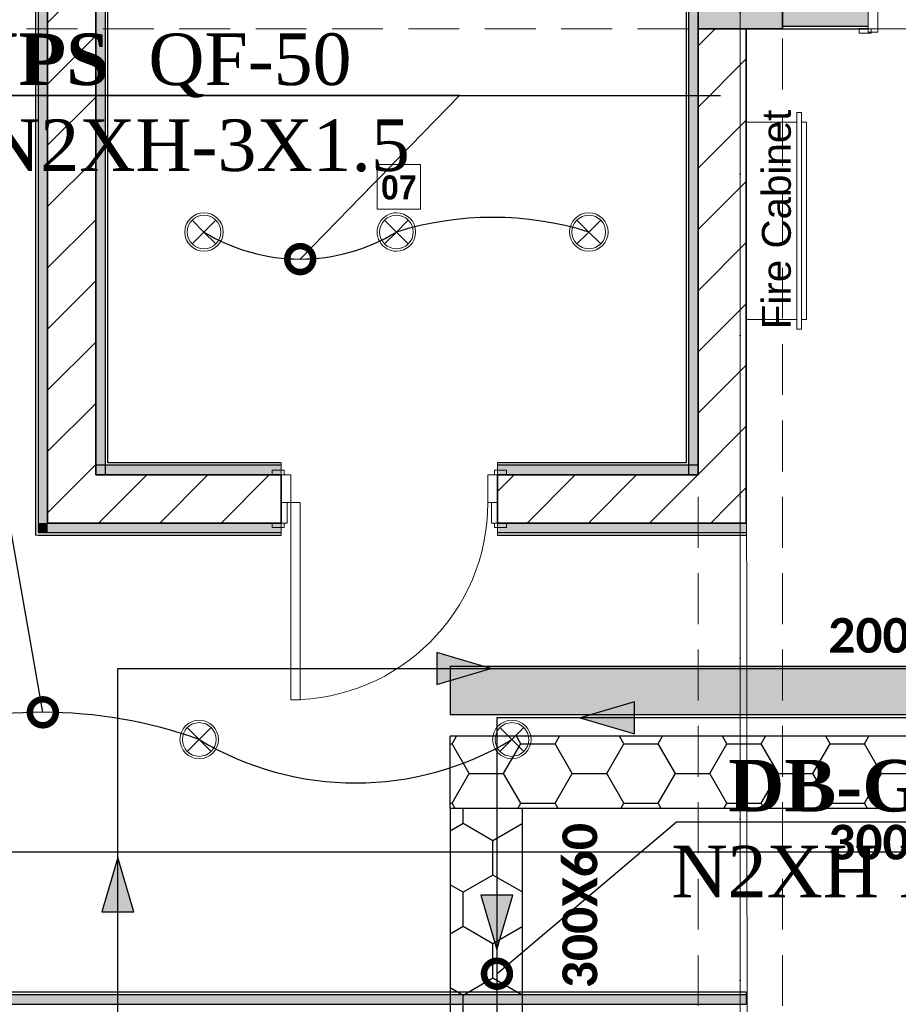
# Model space of a CAD drawing. Header units: inches. Extents: x -101229 to 34922, y -9538 to 27777.
# Tile 22 of 53: x -13227 to -9574, y 1392 to 5485. Entities that reach past the tile are written whole.
import ezdxf
from ezdxf import colors
from ezdxf.entities.mleader import LeaderData, LeaderLine
from ezdxf.enums import TextEntityAlignment as Align
from ezdxf.math import Vec2, Vec3

# ---------------------------------------------------------------- set-up
doc = ezdxf.new("R2010")
doc.units = ezdxf.units.IN
doc.header["$MEASUREMENT"] = 0
doc.set_wipeout_variables(frame=1)
doc.linetypes.add('Dot & Dashed', pattern=[670.277762, 317.5, -176.388889, 0, -176.388874])
doc.linetypes.add('Hidden', pattern=[317.5, 211.666667, -105.833333])
for name, color, linetype in [('- ავარიული განათება', 7, 'Continuous'), ('- განათება', 7, 'Continuous'), ('- მაგისრრალური ხაზები', 7, 'Continuous'), ('- საკაბელო არხები', 5, 'Continuous'), ('New_Structural - Bearing', 7, 'Continuous'), ('Structural - Bearing', 7, 'Continuous'), ('Structural - Grid', 7, 'Continuous')]:
    doc.layers.add(name, color=color, linetype=linetype)
for name, color, linetype, lineweight in [('Archicad Doors_Pen_No__1', 7, 'Continuous', 13), ('Interior - Furniture _Pen_No__20', 1, 'Continuous', 0), ('New_2D Drafting - General_Pen_No__2', 8, 'Continuous', 15), ('New_Annotation - Text_Pen_No__20', 1, 'Continuous', 0), ('New_Archicad Doors_Pen_No__1', 7, 'Continuous', 13), ('New_Structural - Bearing_Pen_No__1', 7, 'Continuous', 13), ('Structural - Bearing_Pen_No__20', 1, 'Continuous', 0), ('Structural - Bearing_Pen_No__27', 7, 'Continuous', 35)]:
    doc.layers.add(name, color=color, linetype=linetype, lineweight=lineweight)
for name, color, linetype, lineweight, true_color in [('New_Interior - Lamp_Pen_No__77', 7, 'Continuous', 20, 0xffeb28), ('New_Structural - Bearing_Pen_No__255', 7, 'Continuous', 13, 0xe8e8e8), ('New_Structural - Bearing_Pen_No__5', 7, 'Continuous', 25, 0x40a5ff), ('New_Structural - Bearing_Pen_No__57', 7, 'Continuous', 25, 0xdcd214), ('Structural - Bearing_Pen_No__102', 7, 'Continuous', 13, 0xcccccc), ('Structural - Bearing_Pen_No__161', 7, 'Continuous', 13, 0x6a6a6a), ('Structural - Bearing_Pen_No__28', 7, 'Continuous', 35, 0xa80f02), ('Structural - Bearing_Pen_No__81', 7, 'Continuous', 20, 0x6a6a6a), ('Structural - Grid_Pen_No__81', 7, 'Continuous', 20, 0x6a6a6a)]:
    doc.layers.add(name, color=color, linetype=linetype, lineweight=lineweight, true_color=true_color)
doc.styles.add('CT', font='ARIALN.TTF', dxfattribs={"height": 200})
doc.styles.add('GENERATED_STYLE_2', font='arial.ttf')
doc.styles.add('GENERATED_STYLE_3', font='txt')
doc.styles.add('GENERATED_STYLE_4', font='txt')
pattern_1 = [(45, (0, 0), (-127.2792, 127.2792), [])]
pattern_2 = [(0, (-2e-12, -2e-08), (71.4375, 41.24446), [47.625, -95.25]), (120, (-2e-12, -2e-08), (-71.4375, 41.24446), [47.625, -95.25]), (60, (-2e-12, -2e-08), (2e-07, 82.4889), [-95.25, 47.625])]

# ---------------------------------------------------------------- blocks, each defined once
blk = doc.blocks.new('Wall_14', base_point=(-41183.8, 32488))
at = {"layer": 'Structural - Bearing', "linetype": 'Continuous', "lineweight": 0, "true_color": 0x000000}
h = blk.add_hatch(dxfattribs=at)
h.set_pattern_fill('MASONRY_BLOCK', color=18, style=0, pattern_type=2)
h.set_pattern_definition(pattern_1)
h.paths.add_polyline_path([(-40983.8, 26488), (-41183.8, 26488), (-41183.8, 24633.2), (-40983.8, 24633.2)])
h = blk.add_hatch(dxfattribs=at)
h.set_pattern_fill('MASONRY_BLOCK', color=18, style=0, pattern_type=2)
h.set_pattern_definition(pattern_1)
h.paths.add_polyline_path([(-41183.8, 24633.2), (-41183.8, 24433.2), (-40983.8, 24433.2)])
h = blk.add_hatch(dxfattribs=at)
h.set_pattern_fill('MASONRY_BLOCK', color=18, style=0, pattern_type=2)
h.set_pattern_definition(pattern_1)
h.paths.add_polyline_path([(-40983.8, 24633.2), (-41183.8, 24633.2), (-40983.8, 24433.2)])
at = {"layer": 'Structural - Bearing_Pen_No__27', "color": 7, "linetype": 'Continuous', "lineweight": 35, "flags": 128}
for points in [[(-41183.8, 26488), (-41183.8, 24633.2)], [(-40983.8, 24433.2), (-40983.8, 26488)], [(-40983.8, 24433.2), (-41183.8, 24433.2)]]:
    blk.add_lwpolyline(points, dxfattribs=at)
blk = doc.blocks.new('Door_2')
at = {"layer": 'Archicad Doors_Pen_No__1', "color": 7, "linetype": 'Continuous', "lineweight": 13}
for p, q in [((370, 0), (370, 820)), ((370, 820), (410, 820)), ((410, 820), (410, 0)), ((-437, 104), (-487, 104)), ((-487, 104), (-487, 85)), ((-487, 85), (-437, 85)), ((-450, 85), (-487, 85)), ((-450, 85), (-487, 85)), ((-425, 85), (-450, 85)), ((-450, 85), (-450, 0)), ((-450, 0), (-450, 85)), ((-450, 0), (-450, 85)), ((-437, 85), (-437, 104)), ((-425, 0), (-425, 85)), ((450, 85), (425, 85)), ((425, 85), (425, 0)), ((487, 104), (437, 104)), ((437, 104), (437, 85)), ((437, 85), (487, 85)), ((450, 0), (450, 85)), ((450, 0), (450, 85)), ((450, 0), (450, 85)), ((450, 85), (487, 85)), ((450, 85), (487, 85)), ((487, 85), (487, 104)), ((-450, 0), (-425, 0)), ((-410, 0), (-450, 0)), ((-450, 0), (-450, -115)), ((-450, -115), (-450, 0)), ((-450, -115), (-450, 0)), ((-410, -115), (-410, 0)), ((410, 0), (370, 0)), ((450, 0), (410, 0)), ((410, 0), (410, -115)), ((425, 0), (450, 0)), ((450, -115), (450, 0)), ((450, -115), (450, 0)), ((450, -115), (450, 0)), ((-437, -115), (-487, -115)), ((-487, -115), (-487, -134)), ((-450, -115), (-487, -115)), ((-450, -115), (-487, -115)), ((-450, -115), (-410, -115)), ((-437, -134), (-437, -115)), ((410, -115), (450, -115)), ((487, -115), (437, -115)), ((437, -115), (437, -134)), ((450, -115), (487, -115)), ((450, -115), (487, -115)), ((487, -134), (487, -115)), ((-487, -134), (-437, -134)), ((437, -134), (487, -134))]:
    blk.add_line(p, q, dxfattribs=at)
blk.add_arc((410, 0), 820, 90, 180, dxfattribs=at)
blk = doc.blocks.new('Wall_15', base_point=(-41183.8, 24633.2))
at = {"layer": 'Structural - Bearing', "linetype": 'Continuous', "lineweight": 0, "true_color": 0x000000}
h = blk.add_hatch(dxfattribs=at)
h.set_pattern_fill('MASONRY_BLOCK', color=18, style=0, pattern_type=2)
h.set_pattern_definition(pattern_1)
h.paths.add_polyline_path([(-43688.7, 24633.2), (-43888.7, 24633.2), (-43888.7, 24433.2)])
h = blk.add_hatch(dxfattribs=at)
h.set_pattern_fill('MASONRY_BLOCK', color=18, style=0, pattern_type=2)
h.set_pattern_definition(pattern_1)
h.paths.add_polyline_path([(-43688.7, 24633.2), (-43888.7, 24433.2), (-43688.7, 24433.2)])
h = blk.add_hatch(dxfattribs=at)
h.set_pattern_fill('MASONRY_BLOCK', color=18, style=0, pattern_type=2)
h.set_pattern_definition(pattern_1)
h.paths.add_polyline_path([(-43688.7, 24433.2), (-42918.3, 24433.2), (-42918.3, 24633.2), (-43688.7, 24633.2)])
h = blk.add_hatch(dxfattribs=at)
h.set_pattern_fill('MASONRY_BLOCK', color=18, style=0, pattern_type=2)
h.set_pattern_definition(pattern_1)
h.paths.add_polyline_path([(-41183.8, 24633.2), (-42018.3, 24633.2), (-42018.3, 24433.2), (-41183.8, 24433.2)])
at = {"layer": 'Structural - Bearing_Pen_No__27', "color": 7, "linetype": 'Continuous', "lineweight": 35}
for p, q in [((-42918.3, 24633.2), (-42955.3, 24633.2)), ((-42918.3, 24633.2), (-42918.3, 24518.2)), ((-42018.3, 24633.2), (-41981.3, 24633.2)), ((-42018.3, 24633.2), (-42018.3, 24518.2)), ((-42918.3, 24518.2), (-42918.3, 24433.2)), ((-42018.3, 24518.2), (-42018.3, 24433.2)), ((-42918.3, 24433.2), (-42955.3, 24433.2)), ((-42018.3, 24433.2), (-41981.3, 24433.2))]:
    blk.add_line(p, q, dxfattribs=at)
at = {"layer": 'Structural - Bearing_Pen_No__27', "color": 7, "linetype": 'Continuous', "lineweight": 35, "flags": 128}
for points in [[(-43888.7, 24433.2), (-43888.7, 24633.2)], [(-42918.3, 24633.2), (-43688.7, 24633.2)], [(-41183.8, 24633.2), (-42018.3, 24633.2)], [(-43888.7, 24433.2), (-42918.3, 24433.2)], [(-42018.3, 24433.2), (-41183.8, 24433.2)]]:
    blk.add_lwpolyline(points, dxfattribs=at)
at = {"layer": 'Archicad Doors_Pen_No__1', "color": 7, "linetype": 'Continuous', "lineweight": 13, "zscale": 1000, "rotation": 180}
blk.add_blockref('Door_2', (-42468.3, 24518.2), dxfattribs=at)
blk = doc.blocks.new('Wall_16', base_point=(-43688.7, 24633.2))
at = {"layer": 'Structural - Bearing', "linetype": 'Continuous', "lineweight": 0, "true_color": 0x000000}
h = blk.add_hatch(dxfattribs=at)
h.set_pattern_fill('MASONRY_BLOCK', color=18, style=0, pattern_type=2)
h.set_pattern_definition(pattern_1)
h.paths.add_polyline_path([(-43688.7, 24633.2), (-43688.7, 29632.2), (-43888.7, 29582.2), (-43888.7, 24633.2)])
at = {"layer": 'Structural - Bearing_Pen_No__27', "color": 7, "linetype": 'Continuous', "lineweight": 35, "flags": 128}
for points in [[(-43888.7, 29582.2), (-43888.7, 24633.2)], [(-43688.7, 24633.2), (-43688.7, 26638)]]:
    blk.add_lwpolyline(points, dxfattribs=at)
blk = doc.blocks.new('Wall_25', base_point=(-40983.8, 22432.4))
at = {"layer": 'New_Structural - Bearing_Pen_No__255', "linetype": 'Continuous', "lineweight": 13, "true_color": 0xe8e8e8}
blk.add_hatch(color=254, dxfattribs=at).paths.add_polyline_path([(-45236.9, 22432.5), (-40983.8, 22432.4), (-40983.8, 22472.4), (-45236.9, 22472.5)])
at = {"layer": 'New_Structural - Bearing_Pen_No__1', "color": 7, "linetype": 'Continuous', "lineweight": 13, "flags": 128}
for points in [[(-40983.8, 22472.4), (-40983.8, 22482.4)], [(-40983.8, 22432.4), (-40983.8, 22472.4)]]:
    blk.add_lwpolyline(points, dxfattribs=at)
at = {"layer": 'New_Structural - Bearing_Pen_No__5', "color": 161, "linetype": 'Continuous', "lineweight": 25, "true_color": 0x40a5ff}
blk.add_line((-40983.8, 22472.4), (-45236.9, 22472.5), dxfattribs=at)
at = {"layer": 'New_Structural - Bearing_Pen_No__5', "color": 161, "linetype": 'Continuous', "lineweight": 25, "true_color": 0x40a5ff, "flags": 128}
for points in [[(-40983.8, 22482.4), (-45186.9, 22482.5)], [(-45893.3, 22432.5), (-40983.8, 22432.4)]]:
    blk.add_lwpolyline(points, dxfattribs=at)
blk = doc.blocks.new('Wall_30', base_point=(-43888.7, 29632.2))
at = {"layer": 'New_Structural - Bearing_Pen_No__255', "linetype": 'Continuous', "lineweight": 13, "true_color": 0xe8e8e8}
for points in [[(-43928.7, 29582.2), (-43928.7, 24433.2), (-43888.7, 24433.2), (-43888.7, 29582.2)], [(-43888.7, 24433.2), (-43928.7, 24393.2), (-43888.7, 24393.2)], [(-43888.7, 24433.2), (-43928.7, 24433.2), (-43928.7, 24393.2)]]:
    blk.add_hatch(color=254, dxfattribs=at).paths.add_polyline_path(points)
at = {"layer": 'New_Structural - Bearing_Pen_No__1', "color": 7, "linetype": 'Continuous', "lineweight": 13, "flags": 128}
blk.add_lwpolyline([(-43938.7, 24383.2), (-43928.7, 24383.2)], dxfattribs=at)
at = {"layer": 'New_Structural - Bearing_Pen_No__5', "color": 161, "linetype": 'Continuous', "lineweight": 25, "true_color": 0x40a5ff}
for p, q in [((-43928.7, 29582.2), (-43928.7, 24433.2)), ((-43928.7, 24433.2), (-43928.7, 24393.2)), ((-43928.7, 24393.2), (-43888.7, 24393.2))]:
    blk.add_line(p, q, dxfattribs=at)
at = {"layer": 'New_Structural - Bearing_Pen_No__5', "color": 161, "linetype": 'Continuous', "lineweight": 25, "true_color": 0x40a5ff, "flags": 128}
for points in [[(-43938.7, 29582.2), (-43938.7, 24383.2)], [(-43888.7, 24433.2), (-43888.7, 29582.2)]]:
    blk.add_lwpolyline(points, dxfattribs=at)
blk = doc.blocks.new('Wall_31', base_point=(-43888.7, 24433.2))
at = {"layer": 'New_Structural - Bearing_Pen_No__255', "linetype": 'Continuous', "lineweight": 13, "true_color": 0xe8e8e8}
blk.add_hatch(color=254, dxfattribs=at).paths.add_polyline_path([(-43888.7, 24393.2), (-42918.3, 24393.2), (-42918.3, 24433.2), (-43888.7, 24433.2)])
at = {"layer": 'New_Structural - Bearing_Pen_No__1', "color": 7, "linetype": 'Continuous', "lineweight": 13, "flags": 128}
for points in [[(-42918.3, 24433.2), (-42918.3, 24393.2)], [(-42918.3, 24393.2), (-42918.3, 24383.2)]]:
    blk.add_lwpolyline(points, dxfattribs=at)
at = {"layer": 'New_Structural - Bearing_Pen_No__5', "color": 161, "linetype": 'Continuous', "lineweight": 25, "true_color": 0x40a5ff}
for p, q in [((-43928.7, 24393.2), (-43888.7, 24393.2)), ((-43888.7, 24393.2), (-42918.3, 24393.2))]:
    blk.add_line(p, q, dxfattribs=at)
at = {"layer": 'New_Structural - Bearing_Pen_No__5', "color": 161, "linetype": 'Continuous', "lineweight": 25, "true_color": 0x40a5ff, "flags": 128}
for points in [[(-42918.3, 24433.2), (-43888.7, 24433.2)], [(-43928.7, 24383.2), (-42918.3, 24383.2)]]:
    blk.add_lwpolyline(points, dxfattribs=at)
blk = doc.blocks.new('Wall_32', base_point=(-41183.8, 24633.2))
at = {"layer": 'New_Structural - Bearing_Pen_No__255', "linetype": 'Continuous', "lineweight": 13, "true_color": 0xe8e8e8}
blk.add_hatch(color=254, dxfattribs=at).paths.add_polyline_path([(-42018.3, 24633.2), (-41183.8, 24633.2), (-41183.8, 24673.2), (-42018.3, 24673.2)])
at = {"layer": 'New_Structural - Bearing_Pen_No__1', "color": 7, "linetype": 'Continuous', "lineweight": 13, "flags": 128}
for points in [[(-42018.3, 24673.2), (-42018.3, 24683.2)], [(-41183.8, 24673.2), (-41183.8, 24683.2)], [(-42018.3, 24633.2), (-42018.3, 24673.2)], [(-41183.8, 24633.2), (-41183.8, 24673.2)]]:
    blk.add_lwpolyline(points, dxfattribs=at)
at = {"layer": 'New_Structural - Bearing_Pen_No__5', "color": 161, "linetype": 'Continuous', "lineweight": 25, "true_color": 0x40a5ff}
blk.add_line((-41183.8, 24673.2), (-42018.3, 24673.2), dxfattribs=at)
at = {"layer": 'New_Structural - Bearing_Pen_No__5', "color": 161, "linetype": 'Continuous', "lineweight": 25, "true_color": 0x40a5ff, "flags": 128}
for points in [[(-41233.8, 24683.2), (-42018.3, 24683.2)], [(-42018.3, 24633.2), (-41183.8, 24633.2)]]:
    blk.add_lwpolyline(points, dxfattribs=at)
blk = doc.blocks.new('Wall_33', base_point=(-43688.7, 24633.2))
at = {"layer": 'New_Structural - Bearing_Pen_No__255', "linetype": 'Continuous', "lineweight": 13, "true_color": 0xe8e8e8}
for points in [[(-43648.7, 26598), (-43688.7, 26638), (-43688.7, 26598)], [(-43688.7, 26598), (-43688.7, 24633.2), (-43648.7, 24633.2), (-43648.7, 26598)]]:
    blk.add_hatch(color=254, dxfattribs=at).paths.add_polyline_path(points)
at = {"layer": 'New_Structural - Bearing_Pen_No__1', "color": 7, "linetype": 'Continuous', "lineweight": 13, "flags": 128}
for points in [[(-43688.7, 24633.2), (-43648.7, 24633.2)], [(-43648.7, 24633.2), (-43638.7, 24633.2)]]:
    blk.add_lwpolyline(points, dxfattribs=at)
at = {"layer": 'New_Structural - Bearing_Pen_No__5', "color": 161, "linetype": 'Continuous', "lineweight": 25, "true_color": 0x40a5ff}
blk.add_line((-43648.7, 24633.2), (-43648.7, 26598), dxfattribs=at)
at = {"layer": 'New_Structural - Bearing_Pen_No__5', "color": 161, "linetype": 'Continuous', "lineweight": 25, "true_color": 0x40a5ff, "flags": 128}
for points in [[(-43688.7, 26638), (-43688.7, 24633.2)], [(-43638.7, 24683.2), (-43638.7, 26588)]]:
    blk.add_lwpolyline(points, dxfattribs=at)
blk = doc.blocks.new('Wall_35', base_point=(-41183.8, 26638))
at = {"layer": 'New_Structural - Bearing_Pen_No__255', "linetype": 'Continuous', "lineweight": 13, "true_color": 0xe8e8e8}
for points in [[(-41223.8, 26598), (-41183.8, 26598), (-41183.8, 26638)], [(-41223.8, 26598), (-41223.8, 24633.2), (-41183.8, 24633.2), (-41183.8, 26598)]]:
    blk.add_hatch(color=254, dxfattribs=at).paths.add_polyline_path(points)
at = {"layer": 'New_Structural - Bearing_Pen_No__1', "color": 7, "linetype": 'Continuous', "lineweight": 13, "flags": 128}
for points in [[(-41223.8, 24633.2), (-41233.8, 24633.2)], [(-41183.8, 24633.2), (-41223.8, 24633.2)]]:
    blk.add_lwpolyline(points, dxfattribs=at)
at = {"layer": 'New_Structural - Bearing_Pen_No__5', "color": 161, "linetype": 'Continuous', "lineweight": 25, "true_color": 0x40a5ff}
blk.add_line((-41223.8, 26598), (-41223.8, 24633.2), dxfattribs=at)
at = {"layer": 'New_Structural - Bearing_Pen_No__5', "color": 161, "linetype": 'Continuous', "lineweight": 25, "true_color": 0x40a5ff, "flags": 128}
for points in [[(-41233.8, 26588), (-41233.8, 24683.2)], [(-41183.8, 24633.2), (-41183.8, 26488)]]:
    blk.add_lwpolyline(points, dxfattribs=at)
blk = doc.blocks.new('Wall_36', base_point=(-42918.3, 24633.2))
at = {"layer": 'New_Structural - Bearing_Pen_No__255', "linetype": 'Continuous', "lineweight": 13, "true_color": 0xe8e8e8}
blk.add_hatch(color=254, dxfattribs=at).paths.add_polyline_path([(-43688.7, 24633.2), (-42918.3, 24633.2), (-42918.3, 24673.2), (-43688.7, 24673.2)])
at = {"layer": 'New_Structural - Bearing_Pen_No__1', "color": 7, "linetype": 'Continuous', "lineweight": 13, "flags": 128}
for points in [[(-43688.7, 24673.2), (-43688.7, 24683.2)], [(-42918.3, 24673.2), (-42918.3, 24683.2)], [(-43688.7, 24633.2), (-43688.7, 24673.2)], [(-42918.3, 24633.2), (-42918.3, 24673.2)]]:
    blk.add_lwpolyline(points, dxfattribs=at)
at = {"layer": 'New_Structural - Bearing_Pen_No__5', "color": 161, "linetype": 'Continuous', "lineweight": 25, "true_color": 0x40a5ff}
blk.add_line((-42918.3, 24673.2), (-43688.7, 24673.2), dxfattribs=at)
at = {"layer": 'New_Structural - Bearing_Pen_No__5', "color": 161, "linetype": 'Continuous', "lineweight": 25, "true_color": 0x40a5ff, "flags": 128}
for points in [[(-42918.3, 24683.2), (-43638.7, 24683.2)], [(-43688.7, 24633.2), (-42918.3, 24633.2)]]:
    blk.add_lwpolyline(points, dxfattribs=at)
blk = doc.blocks.new('Wall_38', base_point=(-42018.3, 24433.2))
at = {"layer": 'New_Structural - Bearing_Pen_No__255', "linetype": 'Continuous', "lineweight": 13, "true_color": 0xe8e8e8}
blk.add_hatch(color=254, dxfattribs=at).paths.add_polyline_path([(-40983.8, 24433.2), (-42018.3, 24433.2), (-42018.3, 24393.2), (-40983.8, 24393.2)])
at = {"layer": 'New_Structural - Bearing_Pen_No__1', "color": 7, "linetype": 'Continuous', "lineweight": 13, "flags": 128}
for points in [[(-42018.3, 24433.2), (-42018.3, 24393.2)], [(-40983.8, 24433.2), (-40983.8, 24393.2)], [(-42018.3, 24393.2), (-42018.3, 24383.2)], [(-40983.8, 24393.2), (-40983.8, 24383.2)]]:
    blk.add_lwpolyline(points, dxfattribs=at)
at = {"layer": 'New_Structural - Bearing_Pen_No__5', "color": 161, "linetype": 'Continuous', "lineweight": 25, "true_color": 0x40a5ff}
blk.add_line((-42018.3, 24393.2), (-40983.8, 24393.2), dxfattribs=at)
at = {"layer": 'New_Structural - Bearing_Pen_No__5', "color": 161, "linetype": 'Continuous', "lineweight": 25, "true_color": 0x40a5ff, "flags": 128}
for points in [[(-40983.8, 24433.2), (-42018.3, 24433.2)], [(-42018.3, 24383.2), (-40983.8, 24383.2)]]:
    blk.add_lwpolyline(points, dxfattribs=at)
blk = doc.blocks.new('Door_4')
at = {"layer": 'New_Archicad Doors_Pen_No__1', "color": 7, "linetype": 'Continuous', "lineweight": 13}
for p, q in [((370, 0), (370, 820)), ((370, 820), (410, 820)), ((410, 820), (410, 0)), ((-487, 0), (-487, 19)), ((-487, 19), (-437, 19)), ((-437, 0), (-487, 0)), ((-450, 0), (-487, 0)), ((-450, 0), (-487, 0)), ((-410, 0), (-450, 0)), ((-450, 0), (-450, -115)), ((-450, 0), (-450, -10)), ((-450, 0), (-450, -10)), ((-437, 19), (-437, 0)), ((-410, -115), (-410, 0)), ((410, 0), (370, 0)), ((450, 0), (410, 0)), ((410, 0), (410, -115)), ((437, 19), (487, 19)), ((437, 0), (437, 19)), ((487, 0), (437, 0)), ((450, -115), (450, 0)), ((450, 0), (450, -10)), ((450, 0), (450, -10)), ((450, 0), (487, 0)), ((450, 0), (487, 0)), ((487, 19), (487, 0)), ((-450, -10), (-450, -90)), ((-450, -10), (-450, -90)), ((450, -10), (450, -90)), ((450, -10), (450, -90)), ((-487, -119), (-487, -100)), ((-487, -100), (-437, -100)), ((-450, -100), (-487, -100)), ((-450, -100), (-487, -100)), ((-437, -119), (-487, -119)), ((-450, -90), (-450, -100)), ((-450, -90), (-450, -100)), ((-450, -115), (-410, -115)), ((-437, -100), (-437, -119)), ((410, -115), (450, -115)), ((437, -100), (487, -100)), ((437, -119), (437, -100)), ((487, -119), (437, -119)), ((450, -90), (450, -100)), ((450, -90), (450, -100)), ((450, -100), (487, -100)), ((450, -100), (487, -100)), ((487, -100), (487, -119))]:
    blk.add_line(p, q, dxfattribs=at)
blk.add_arc((410, 0), 820, 90, 180, dxfattribs=at)
blk = doc.blocks.new('Wall_47', base_point=(-40833.8, 26488))
at = {"layer": 'New_Structural - Bearing_Pen_No__57', "linetype": 'Continuous', "lineweight": 25, "true_color": 0xdcd214}
blk.add_hatch(color=52, dxfattribs=at).paths.add_polyline_path([(-40833.8, 26498), (-40477.4, 26498), (-40477.4, 26578), (-40833.8, 26578)])
at = {"layer": 'New_Structural - Bearing_Pen_No__1', "color": 7, "linetype": 'Continuous', "lineweight": 13}
for p, q in [((-40477.4, 26578), (-40477.4, 26498)), ((-40477.4, 26498), (-40477.4, 26488))]:
    blk.add_line(p, q, dxfattribs=at)
at = {"layer": 'New_Structural - Bearing_Pen_No__5', "color": 161, "linetype": 'Continuous', "lineweight": 25, "true_color": 0x40a5ff}
for p, q in [((-40833.8, 26498), (-40477.4, 26498)), ((-40477.4, 26488), (-40514.4, 26488))]:
    blk.add_line(p, q, dxfattribs=at)
at = {"layer": 'New_Structural - Bearing_Pen_No__5', "color": 161, "linetype": 'Continuous', "lineweight": 25, "true_color": 0x40a5ff, "flags": 128}
blk.add_lwpolyline([(-40833.8, 26488), (-40477.4, 26488)], dxfattribs=at)
at = {"layer": 'New_Archicad Doors_Pen_No__1', "color": 7, "linetype": 'Continuous', "lineweight": 13, "xscale": -1, "zscale": 1000}
blk.add_blockref('Door_4', (-40027.4, 26588), dxfattribs=at)
blk = doc.blocks.new('Column_10', base_point=(-41008.8, 26663))
at = {"layer": 'Structural - Bearing_Pen_No__161', "linetype": 'Continuous', "lineweight": 0, "true_color": 0x6a6a6a}
blk.add_hatch(color=251, dxfattribs=at).paths.add_polyline_path([(-40833.8, 26488), (-40833.8, 26838), (-41183.8, 26838), (-41183.8, 26488)])
at = {"layer": 'Structural - Bearing_Pen_No__20', "color": 1, "linetype": 'Continuous', "lineweight": 0}
for p, q in [((-41008.8, 26743), (-41008.8, 26918)), ((-41088.8, 26663), (-41263.8, 26663)), ((-40928.8, 26663), (-40753.8, 26663)), ((-41008.8, 26583), (-41008.8, 26408))]:
    blk.add_line(p, q, dxfattribs=at)
blk.add_point((-41008.8, 26663), dxfattribs=at)
at = {"layer": 'Structural - Bearing_Pen_No__28', "color": 14, "linetype": 'Continuous', "lineweight": 35, "true_color": 0xa80f02, "flags": 128}
blk.add_lwpolyline([(-40833.8, 26488), (-40833.8, 26838), (-41183.8, 26838), (-41183.8, 26488)], close=True, dxfattribs=at)
blk = doc.blocks.new('Fire Hose Cabinet')
at = {"layer": 'Interior - Furniture _Pen_No__20', "color": 1, "linetype": 'Continuous', "lineweight": 0}
for p, q in [((860, 250), (40, 250)), ((40, 250), (40, 40)), ((860, 40), (860, 250)), ((900, 40), (0, 40)), ((0, 40), (0, 20)), ((0, 20), (900, 20)), ((40, 40), (860, 40)), ((860, 20), (40, 20)), ((40, 20), (40, 0)), ((40, 0), (860, 0)), ((860, 0), (860, 20)), ((900, 20), (900, 40))]:
    blk.add_line(p, q, dxfattribs=at)
at = {"layer": 'Interior - Furniture _Pen_No__20', "color": 1, "linetype": 'Continuous', "lineweight": 0, "style": 'GENERATED_STYLE_2'}
blk.add_attdef('txt', text='', height=120, dxfattribs=at).set_placement((450, 130.9), align=Align.MIDDLE_CENTER)
blk = doc.blocks.new('Standard grid marker_2')
at = {"layer": 'Structural - Grid_Pen_No__81', "color": 251, "linetype": 'Continuous', "lineweight": 20, "true_color": 0x6a6a6a}
blk.add_line((1000, 0), (27734.9, 0), dxfattribs=at)
at = {"layer": 'Structural - Grid_Pen_No__81', "color": 251, "lineweight": 20, "true_color": 0x6a6a6a, "style": 'GENERATED_STYLE_3'}
for tag, p in [('AC_MarkerText_1_0', (-1.5, -46.7)), ('AC_MarkerText_1_1', (28933.4, -46.7))]:
    blk.add_attdef(tag, text='', height=100, rotation=270, dxfattribs=at).set_placement(p, align=Align.TOP_CENTER)
blk = doc.blocks.new('Beam_8', base_point=(-41008.8, 14663))
at = {"layer": 'Structural - Bearing_Pen_No__102', "color": 254, "linetype": 'Hidden', "lineweight": 13, "true_color": 0xcccccc}
for p, q in [((-41183.8, 20838), (-41183.8, 26488)), ((-40833.8, 20838), (-40833.8, 26488))]:
    blk.add_line(p, q, dxfattribs=at)
at = {"layer": 'Structural - Bearing_Pen_No__81', "color": 251, "linetype": 'Dot & Dashed', "lineweight": 20, "true_color": 0x6a6a6a}
blk.add_line((-41008.8, 14663), (-41008.8, 32663), dxfattribs=at)
blk = doc.blocks.new('Beam_12', base_point=(-47008.8, 26663))
at = {"layer": 'Structural - Bearing_Pen_No__102', "color": 254, "linetype": 'Hidden', "lineweight": 13, "true_color": 0xcccccc}
for p, q in [((-46833.8, 26488), (-41183.8, 26488)), ((-40833.8, 26488), (-35183.8, 26488))]:
    blk.add_line(p, q, dxfattribs=at)
blk = doc.blocks.new('Recessed Spot')
at = {"layer": 'New_Interior - Lamp_Pen_No__77', "color": 2, "linetype": 'Continuous', "lineweight": 20, "true_color": 0xffeb28}
for q in [(-49.5, 49.5), (49.5, 49.5), (-49.5, -49.5), (49.5, -49.5)]:
    blk.add_line((0, 0), q, dxfattribs=at)
at = {"layer": 'New_Interior - Lamp_Pen_No__77', "color": 2, "linetype": 'Continuous', "lineweight": 20, "true_color": 0xffeb28, "flags": 128}
blk.add_lwpolyline([(80, 0, 1), (-80, 0, 1)], format="xyb", close=True, dxfattribs=at)
at = {"layer": 'New_Interior - Lamp_Pen_No__77', "color": 2, "linetype": 'Continuous', "lineweight": 20, "true_color": 0xffeb28}
blk.add_circle((0, 0), 70, dxfattribs=at)
blk = doc.blocks.new('_DotSmall')
at = {"color": 0, "linetype": 'ByBlock', "const_width": 0.5}
blk.add_lwpolyline([(-0.0625, 0, 1), (0.0625, 0, 1)], format="xyb", close=True, dxfattribs=at)
blk = doc.blocks.new('AVARIULI GANATEBA')
at = {"layer": '- განათება', "color": 3, "linetype": 'Continuous', "lineweight": 20}
for q in [(-49.5, 49.5), (49.5, 49.5), (-49.5, -49.5), (49.5, -49.5)]:
    blk.add_line((0, 0), q, dxfattribs=at)
for major_axis, start_param, end_param in [((56.6, 56.6), 0.785398, 3.926991), ((-49.5, 49.5), 2.356194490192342, 8.639379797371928), ((56.6, 56.6), 3.926991, 7.068583)]:
    blk.add_ellipse((0, 0), major_axis=major_axis, ratio=1, start_param=start_param, end_param=end_param, dxfattribs=at)
blk = doc.blocks.new('*U870')
at = {"ltscale": 500}
h = blk.add_hatch(dxfattribs=at)
h.set_pattern_fill('MUDST', color=108, scale=4.35, style=0)
h.set_pattern_definition([(0, (-2e-12, -2e-08), (55.245, 27.6225), [27.6225, -27.6225, 0, -27.6225, 0, -27.6225])])
h.paths.add_polyline_path([(-630.3, 50), (-630.3, -50), (4557.9, -50), (4557.9, 50)])
for p, q in [((4557.9, 50), (-630.3, 50)), ((4557.9, -50), (4557.9, 50)), ((4557.9, -50), (-630.3, -50))]:
    blk.add_line(p, q)
blk = doc.blocks.new('*U866')
at = {"ltscale": 500}
h = blk.add_hatch(dxfattribs=at)
h.set_pattern_fill('HONEY', color=0, scale=15, style=0)
h.set_pattern_definition(pattern_2)
h.paths.add_polyline_path([(2410.8, -50), (2410.8, 50), (-1131.3, 50), (-1131.3, -50)])
for p, q in [((2410.8, 50), (-1131.3, 50)), ((-1131.3, -50), (-1131.3, 50)), ((2410.8, -50), (-1131.3, -50))]:
    blk.add_line(p, q)
blk = doc.blocks.new('*U873')
at = {"ltscale": 500}
h = blk.add_hatch(dxfattribs=at)
h.set_pattern_fill('HONEY', color=0, scale=15, style=0)
h.set_pattern_definition(pattern_2)
h.paths.add_polyline_path([(174.3, -50), (174.3, 50), (-163.9, 50), (-163.9, -50)])
for p, q in [((174.3, 50), (-163.9, 50)), ((-163.9, -50), (-163.9, 50)), ((174.3, -50), (174.3, 50)), ((174.3, -50), (-163.9, -50))]:
    blk.add_line(p, q)

msp = doc.modelspace()

# ---------------------------------------------------------------- hatches: boundary and pattern name
at = {"layer": '- მაგისრრალური ხაზები'}
h = msp.add_hatch(color=1, dxfattribs=at)
h.dxf.hatch_style = 1
h.paths.add_polyline_path([(-11268.0454, 2787.50279), (-11493.46093, 2854.19358), (-11493.46093, 2720.81201)])
h = msp.add_hatch(color=1, dxfattribs=at)
h.dxf.hatch_style = 1
h.paths.add_polyline_path([(-10896.73239, 2582.38584), (-10671.31686, 2515.69505), (-10671.31686, 2649.07662)])
h = msp.add_hatch(color=1, dxfattribs=at)
h.dxf.hatch_style = 1
h.paths.add_polyline_path([(-12819.83869, 2002.22223), (-12886.52947, 1776.8067), (-12753.1479, 1776.8067)])
h = msp.add_hatch(color=1, dxfattribs=at)
h.dxf.hatch_style = 1
h.paths.add_polyline_path([(-11243.12941, 1619.88342), (-11176.43863, 1845.29896), (-11309.82019, 1845.29896)])

# ---------------------------------------------------------------- linework, layer by layer
at = {"layer": '- ავარიული განათება', "color": 3}
msp.add_lwpolyline([(-9234.9423, 2023.58056), (-14219.08592, 2023.58056), (-14219.08592, 3095.83908)], dxfattribs=at)
at = {"layer": '- განათება', "color": 1}
for centre, radius, start, end in [((-11261.14961, 3315.10712), 1347.74144, 72.7349253, 107.2650747), ((-12061.14961, 5256.55649), 766.99718, 238.56611707, 301.43388293), ((-13131.14961, 678.98775), 1926.5161, 70.28165937, 109.71834063), ((-11831.14961, 3572.75363), 1260.70057, 238.9633449, 301.0366551)]:
    msp.add_arc(centre, radius, start, end, dxfattribs=at)
at = {"layer": '- მაგისრრალური ხაზები', "color": 1}
msp.add_lwpolyline([(-788.65949, 11447.28394), (-788.65949, 2582.38584), (-11243.12941, 2582.38584), (-11243.12941, 1191.73756)], dxfattribs=at)
at = {"layer": '- მაგისრრალური ხაზები'}
for points in [[(-11268.0454, 2787.50279), (-11493.46093, 2854.19358), (-11493.46093, 2720.81201), (-11268.0454, 2787.50279)], [(-10896.73239, 2582.38584), (-10671.31686, 2515.69505), (-10671.31686, 2649.07662), (-10896.73239, 2582.38584)], [(-12819.83869, 2002.22223), (-12886.52947, 1776.8067), (-12753.1479, 1776.8067), (-12819.83869, 2002.22223)], [(-11243.12941, 1619.88342), (-11176.43863, 1845.29896), (-11309.82019, 1845.29896), (-11243.12941, 1619.88342)]]:
    msp.add_lwpolyline(points, dxfattribs=at)
at = {"layer": 'New_2D Drafting - General_Pen_No__2', "color": 8, "linetype": 'Continuous', "lineweight": 15, "flags": 128}
msp.add_lwpolyline([(31743.71602, -6352.71606), (31743.71602, 17997.28394), (4444.69471, 17997.28394), (1811.01254, 11797.28394), (1811.01254, 11597.28394), (-4056.28398, 11597.28394), (-4056.28398, 5447.28396), (-10206.28398, 5447.27184), (-10195.74273, -6352.71606)], close=True, dxfattribs=at)

# ---------------------------------------------------------------- block references
at = {"layer": '- განათება', "color": 2, "linetype": 'Continuous', "lineweight": 20, "true_color": 0xffeb28, "zscale": 1000}
for p in [(-12461.14961, 4602.12187), (-10861.14961, 4602.12187), (-12481.14961, 2492.53794), (-11181.14961, 2492.53794)]:
    msp.add_blockref('Recessed Spot', p, dxfattribs=at)
at = {"layer": '- საკაბელო არხები', "color": 5}
for name, p, xscale, yscale, zscale, rotation in [('*U870', (-2322.07072, 2697.07613), 2.000000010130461, 2.000000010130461, 2.000000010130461, 179.9999999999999), ('*U873', (-11287.79239, 1683.3097), 3.000000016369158, 3.000000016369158, 3.000000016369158, 90.00000000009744)]:
    msp.add_blockref(name, p, dxfattribs=dict(at, xscale=xscale, yscale=yscale, zscale=zscale, rotation=rotation))
at = {"layer": '- საკაბელო არხები', "color": 5, "xscale": 3.000000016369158, "yscale": 3.000000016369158, "zscale": 3.000000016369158}
msp.add_blockref('*U866', (-8043.85173, 2356.07613), dxfattribs=at)
at = {"layer": 'Interior - Furniture _Pen_No__20', "color": 1, "linetype": 'Continuous', "lineweight": 0}
ref = msp.add_blockref('Fire Hose Cabinet', (-9956.28398, 4198.77785), dxfattribs=dict(at, zscale=1000, rotation=89.99999999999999))
ref.add_attrib('txt', 'Fire Cabinet', dxfattribs={"color": 1, "linetype": 'Continuous', "lineweight": 0, "height": 120, "rotation": 90, "style": 'GENERATED_STYLE_2'}).set_placement((-10081.28398, 4654.63081), align=Align.MIDDLE_CENTER)
at = {"layer": 'New_Structural - Bearing', "color": 7, "lineweight": 35}
for name, p in [('Wall_30', (-13111.14961, 8591.49902)), ('Wall_47', (-10056.28398, 5447.28394)), ('Wall_33', (-12911.14961, 3592.53794)), ('Wall_35', (-10406.28398, 5597.28394)), ('Wall_36', (-12140.7482, 3592.53794)), ('Wall_32', (-10406.28398, 3592.53794)), ('Wall_31', (-13111.14961, 3392.53794)), ('Wall_38', (-11240.7482, 3392.53794)), ('Wall_25', (-10206.28398, 1391.73756))]:
    msp.add_blockref(name, p, dxfattribs=at)
at = {"layer": 'Structural - Bearing', "color": 254, "lineweight": 13, "true_color": 0xcccccc}
for name, p in [('Beam_8', (-10231.28398, -6377.71606)), ('Beam_12', (-16231.28398, 5622.28394))]:
    msp.add_blockref(name, p, dxfattribs=at)
at = {"layer": 'Structural - Bearing', "color": 7, "lineweight": 35}
for name, p in [('Wall_14', (-10406.28398, 11447.28394)), ('Wall_16', (-12911.14961, 3592.53794)), ('Wall_15', (-10406.28398, 3592.53794))]:
    msp.add_blockref(name, p, dxfattribs=at)
at = {"layer": 'Structural - Bearing', "color": 14, "lineweight": 35, "true_color": 0xa80f02}
msp.add_blockref('Column_10', (-10231.28398, 5622.28394), dxfattribs=at)
at = {"layer": 'Structural - Grid', "color": 8, "linetype": 'Continuous', "lineweight": 15, "zscale": 1000, "rotation": 90}
msp.add_blockref('Standard grid marker_2', (-10231.28398, -9337.64184), dxfattribs=at)

# ---------------------------------------------------------------- texts
at = {"layer": '- საკაბელო არხები', "color": 5, "char_height": 144.3404393, "width": 2544.2408106, "attachment_point": 2, "style": 'CT'}
for s, insert in [('{\\fCalibri|b1|i0|c0|p34;200X60}', (-9522.22914, 2997.58895)), ('{\\fCalibri|b1|i0|c0|p34;300X60}', (-9522.22914, 2138.08895))]:
    msp.add_mtext(s, dxfattribs=dict(at, insert=insert))
at = {"layer": '- საკაბელო არხები', "color": 5, "insert": (-10970.72356, 1802.12691), "char_height": 144.3404393, "width": 2544.2408106, "attachment_point": 2, "rotation": 90, "style": 'CT'}
msp.add_mtext('{\\fCalibri|b1|i0|c0|p34;300X60}', dxfattribs=at)

# ---------------------------------------------------------------- leaders
at = {"layer": '- მაგისრრალური ხაზები', "color": 7}
ml = msp.add_multileader_mtext('Standard', dxfattribs=at)
ml.set_content("\\pxt14;{\\fSylfaen|b1|i0|c0|p18;DB-G  \\fSylfaen|b0|i0|c0|p18;\\C1;QF-0'1             \\C7;N2XH FE180 E90 -5X16}", color=7, style='CT')
ml.set_leader_properties()
ml.set_arrow_properties(name='DOTSMALL')
ml.build(insert=Vec2(0, 0))
ml.multileader.update_dxf_attribs({"has_dogleg": 0, "text_left_attachment_type": 6, "text_right_attachment_type": 6, "dogleg_length": 9, "arrow_head_size": 215.76216})
ctx = ml.context
ctx.base_point, ctx.char_height, ctx.arrow_head_size, ctx.landing_gap_size, ctx.plane_origin = Vec3(-10497.01787, 2150.73173), 214.21600799, 215.76216, 71.92072, Vec3(-26549.29033, -24510.94911)
ctx.left_attachment, ctx.right_attachment, ctx.text_align_type = 6, 6, 1
notes = []
notes.append((ctx, [(1, (1, 1, 0), (-10506.01787, 2150.73173), (1, 0), 9, [(2, [(-11243.12941, 1518.89892)], 0, [])])]))
ctx.mtext.insert, ctx.mtext.width, ctx.mtext.defined_height, ctx.mtext.alignment, ctx.mtext.flow_direction = Vec3(-8859.48588, 2407.79094), 3511.5247389, 305.10903, 2, 5
for ctx, leaders in notes:
    for number, flags, end, landing, length, lines in leaders:
        leader = LeaderData()
        leader.index, (leader.has_last_leader_line, leader.has_dogleg_vector, leader.attachment_direction) = number, flags
        leader.last_leader_point, leader.dogleg_vector, leader.dogleg_length = Vec3(end), Vec3(landing), length
        for number, points, colour, breaks in lines:
            line = LeaderLine()
            line.index, line.vertices, line.color, line.breaks = number, Vec3.list(points), colors.encode_raw_color(colour), breaks
            leader.lines.append(line)
        ctx.leaders.append(leader)

# ---------------------------------------------------------------- wipeouts: each hides what was drawn before it
at = {"color": 1, "linetype": 'Continuous', "lineweight": 0, "ltscale": 248394.295392}
msp.add_wipeout([(-11741.7972, 4697.41337), (-11560.56082, 4697.41337), (-11560.56082, 4882.26197), (-11741.7972, 4882.26197)], dxfattribs=at).dxf.layer = 'New_Annotation - Text_Pen_No__20'

# ---------------------------------------------------------------- next in the draw order: linework, layer by layer
at = {"layer": '- მაგისრრალური ხაზები', "color": 1}
msp.add_lwpolyline([(-15030.06954, -5952.71606), (-15030.06954, -5622.43618), (-12819.83869, -5622.43618), (-12819.83869, 2787.50279), (-961.15311, 2787.50279), (-961.15311, 11447.28394)], dxfattribs=at)
at = {"layer": 'New_Annotation - Text_Pen_No__20', "color": 1, "linetype": 'Continuous', "lineweight": 0, "flags": 128}
msp.add_lwpolyline([(-11741.7972, 4697.41337), (-11560.56082, 4697.41337), (-11560.56082, 4882.26197), (-11741.7972, 4882.26197), (-11741.7972, 4697.41337)], close=True, dxfattribs=at)

# ---------------------------------------------------------------- next in the draw order: block references
at = {"layer": '- განათება', "color": 1}
msp.add_blockref('AVARIULI GANATEBA', (-11661.14961, 4602.12187), dxfattribs=at)

# ---------------------------------------------------------------- next in the draw order: texts
at = {"layer": 'New_Annotation - Text_Pen_No__20', "color": 1, "linetype": 'Continuous', "lineweight": 0, "insert": (-11651.17901, 4837.34076), "char_height": 100, "attachment_point": 2, "style": 'GENERATED_STYLE_4'}
msp.add_mtext('\\A1;{\\pqc;\\fBOG 2018|b1|i0|c0|p0;\\W1.000000;0\\fBOG 2018|b1|i0|c0|p0;\\W1.000000;7}', dxfattribs=at)

# ---------------------------------------------------------------- next in the draw order: leaders
at = {"layer": '- განათება', "color": 7}
ml = msp.add_multileader_mtext('Standard', dxfattribs=at)
ml.set_content('\\pxt14;{\\fSylfaen|b1|i0|c0|p18;DB-UPS  \\fSylfaen|b0|i0|c0|p18;\\C1;QF-50            \\C7;N2XH-3X1.5}', color=7, style='CT')
ml.set_leader_properties()
ml.set_arrow_properties(name='DOTSMALL')
ml.build(insert=Vec2(0, 0))
ml.multileader.update_dxf_attribs({"has_dogleg": 0, "text_left_attachment_type": 6, "text_right_attachment_type": 6, "dogleg_length": 9, "arrow_head_size": 215.76216})
ctx = ml.context
ctx.base_point, ctx.char_height, ctx.arrow_head_size, ctx.landing_gap_size, ctx.plane_origin = Vec3(-13582.20674, 5170.3268), 214.216008, 215.76216, 71.92072, Vec3(-32014.18972, -20104.068)
ctx.left_attachment, ctx.right_attachment, ctx.text_align_type = 6, 6, 1
notes = []
notes.append((ctx, [(0, (1, 1, 0), (-11389.58494, 5170.3268), (-1, 0), 9, [(2, [(-12061.14961, 4489.55931)], 0, [])])]))
ctx.mtext.insert, ctx.mtext.width, ctx.mtext.defined_height, ctx.mtext.alignment, ctx.mtext.flow_direction = Vec3(-12490.39584, 5427.38601), 3165.613385, 305.10903, 2, 5
ml = msp.add_multileader_mtext('Standard', dxfattribs=at)
ml.set_content('\\pxt14;{\\fSylfaen|b1|i0|c0|p18;DB-UPS  \\fSylfaen|b0|i0|c0|p18;\\C1;QF-50            \\C7;N2XH-3X1.5}', color=7, style='CT')
ml.set_leader_properties()
ml.set_arrow_properties(name='DOTSMALL')
ml.build(insert=Vec2(0, 0))
ml.multileader.update_dxf_attribs({"has_dogleg": 0, "text_left_attachment_type": 6, "text_right_attachment_type": 6, "dogleg_length": 9, "arrow_head_size": 215.76216})
ctx = ml.context
ctx.base_point, ctx.char_height, ctx.arrow_head_size, ctx.landing_gap_size, ctx.plane_origin = Vec3(-13582.20674, 5170.3268), 214.216008, 215.76216, 71.92072, Vec3(-32014.18972, -20104.068)
ctx.left_attachment, ctx.right_attachment, ctx.text_align_type = 6, 6, 1
notes.append((ctx, [(1, (1, 1, 0), (-13591.20674, 5170.3268), (1, 0), 9, [(2, [(-13131.14961, 2605.50385)], 0, [])])]))
ctx.mtext.insert, ctx.mtext.width, ctx.mtext.defined_height, ctx.mtext.alignment, ctx.mtext.flow_direction = Vec3(-12490.39584, 5427.38601), 3165.613385, 305.10903, 2, 5
for ctx, leaders in notes:
    for number, flags, end, landing, length, lines in leaders:
        leader = LeaderData()
        leader.index, (leader.has_last_leader_line, leader.has_dogleg_vector, leader.attachment_direction) = number, flags
        leader.last_leader_point, leader.dogleg_vector, leader.dogleg_length = Vec3(end), Vec3(landing), length
        for number, points, colour, breaks in lines:
            line = LeaderLine()
            line.index, line.vertices, line.color, line.breaks = number, Vec3.list(points), colors.encode_raw_color(colour), breaks
            leader.lines.append(line)
        ctx.leaders.append(leader)

doc.saveas('drawing.dxf')
